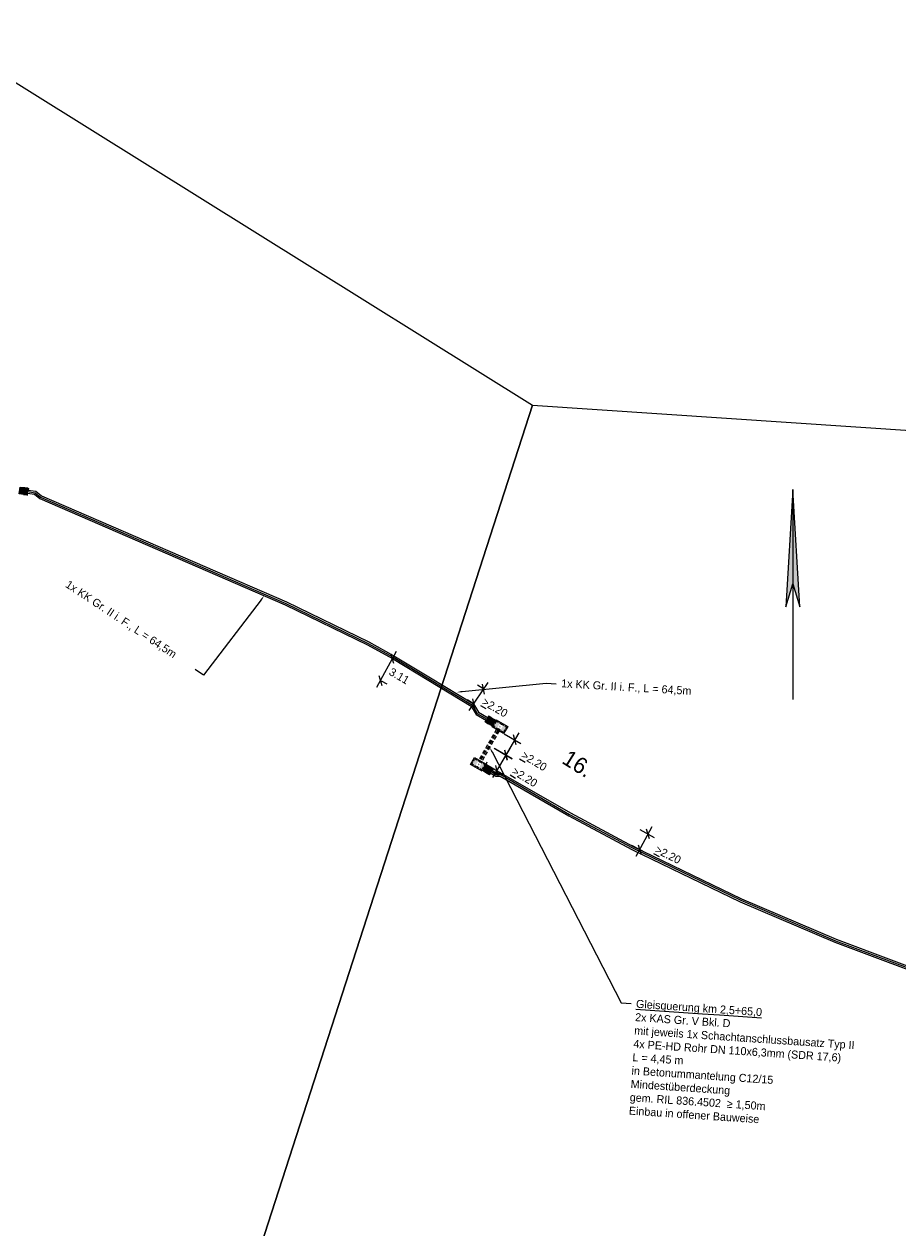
# Model space of a CAD drawing. Header units: metres. Extents: x 4433364 to 4435009, y 5475137 to 5475997.
# Tile 45 of 48: x 4434423 to 4434532, y 5475273 to 5475423. Entities that reach past the tile are written whole.
import ezdxf
from ezdxf import colors
from ezdxf.entities.mleader import LeaderData, LeaderLine
from ezdxf.math import Vec2, Vec3

# ---------------------------------------------------------------- set-up
doc = ezdxf.new("R2010")
doc.units = ezdxf.units.M
doc.header["$PDMODE"] = 64
doc.linetypes.add('STRICHLINIE', pattern=[0.75, 0.5, -0.25])
doc.layers.add('GTU_A_Ansichtsfenster', color=6, linetype='Continuous', plot=False)
doc.layers.add('GTU_A_Hilfslayer', color=3, linetype='Continuous', plot=False)
for name, color, linetype in [('GTU_A_Nordpfeil', 7, 'Continuous'), ('GTU_P', 1, 'Continuous'), ('GTU_P_Bemaßung', 1, 'Continuous'), ('GTU_Planung', 1, 'Continuous')]:
    doc.layers.add(name, color=color, linetype=linetype)
doc.styles.add('PROVI', font='PROVI.SHX')
doc.dimstyles.new('1zu500', dxfattribs={"dimscale": 5, "dimtxt": 0.2, "dimasz": 0.18, "dimexe": 0.18, "dimexo": 0.02, "dimgap": 0.09, "dimtad": 0, "dimtih": 1, "dimtoh": 1, "dimzin": 4, "dimdsep": 46, "dimtxsty": 'PROVI', "dimblk1": 'OBLIQUE', "dimblk2": 'OBLIQUE', "dimsah": 1, "dimcen": 0.3, "dimdle": 0.2, "dimclrd": 256, "dimclre": 256, "dimclrt": 256, "dimadec": 0, "dimazin": 0, "dimtfac": 1, "dimtdec": 4, "dimtofl": 0, "dimtmove": 2, "dimatfit": 3, "dimldrblk": 'NONE', "dimfxl": 0.4, "dimfxlon": 1, "dimtfill": 1, "dimtfillclr": 256, "dimtolj": 1, "dimtzin": 0, "dimlwd": -1, "dimlwe": -1, "dimarcsym": 0})

# ---------------------------------------------------------------- blocks, each defined once
blk = doc.blocks.new('GTU_LP_KTB_KAS Gr V Draufsicht')
at = {"true_color": 0xffffff}
blk.add_hatch(color=7, dxfattribs=at).paths.add_polyline_path([(0.83, 1), (-0.82, 1), (-0.82, 0), (0.83, 0)])
blk.add_line((0, 0.9), (0, 0.1))
blk.add_lwpolyline([(-0.82, 1), (0.83, 1), (0.83, 0), (-0.82, 0)], close=True)
at = {"linetype": 'STRICHLINIE', "ltscale": 0.5}
blk.add_lwpolyline([(0.68, 0.1), (-0.67, 0.1), (-0.72, 0.15), (-0.72, 0.85), (-0.67, 0.9), (0.68, 0.9), (0.73, 0.85), (0.73, 0.15)], close=True, dxfattribs=at)
at = {"insert": (-0.08, 0.63), "char_height": 0.25, "attachment_point": 1, "style": 'PROVI', "bg_fill": 3, "box_fill_scale": 1.5, "bg_fill_color": 1, "bg_fill_transparency": 0}
blk.add_mtext('V', dxfattribs=at)
blk = doc.blocks.new('_OBLIQUE')
at = {"color": 0, "linetype": 'ByBlock'}
blk.add_line((-0.5, -0.5), (0.5, 0.5), dxfattribs=at)
blk = doc.blocks.new('*D182')
at = {"layer": 'Defpoints', "color": 0}
for p in [(4434481.57, 5475332.99), (4434480.41, 5475331.08), (4434481.96, 5475330.14)]:
    blk.add_point(p, dxfattribs=at)
at = {"layer": 'GTU_P_Bemaßung', "linetype": 'Continuous'}
for p, q in [((4434483.63, 5475332.9), (4434481.44, 5475329.28)), ((4434481.65, 5475332.94), (4434483.89, 5475331.58)), ((4434480.49, 5475331.03), (4434482.73, 5475329.67))]:
    blk.add_line(p, q, dxfattribs=at)
at = {"layer": 'GTU_P_Bemaßung', "xscale": 0.8999999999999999, "yscale": 0.8999999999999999, "zscale": 0.8999999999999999}
for p, rotation in [((4434483.12, 5475332.05), 58.74217887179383), ((4434481.96, 5475330.14), 238.7421788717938)]:
    blk.add_blockref('_OBLIQUE', p, dxfattribs=dict(at, rotation=rotation))
at = {"layer": 'GTU_P_Bemaßung', "insert": (4434485.46, 5475329.32), "char_height": 1, "attachment_point": 5, "rotation": 328.6414, "style": 'PROVI', "bg_fill": 3, "box_fill_scale": 1.1, "bg_fill_color": 256, "bg_fill_true_color": 13158600, "bg_fill_transparency": 0}
blk.add_mtext('\\A1;{\\L\\A1;>}\\A1;2.20', dxfattribs=at)
blk = doc.blocks.new('_None')
blk = doc.blocks.new('*D183')
at = {"layer": 'Defpoints', "color": 0, "linetype": 'Continuous'}
for p in [(4434482.84, 5475334.77), (4434481.75, 5475332.88), (4434483.13, 5475332.08)]:
    blk.add_point(p, dxfattribs=at)
at = {"layer": 'GTU_P_Bemaßung', "linetype": 'Continuous'}
for p, q in [((4434484.72, 5475334.83), (4434482.63, 5475331.22)), ((4434482.92, 5475334.72), (4434485, 5475333.52)), ((4434481.83, 5475332.83), (4434483.91, 5475331.63))]:
    blk.add_line(p, q, dxfattribs=at)
at = {"layer": 'GTU_P_Bemaßung', "linetype": 'Continuous', "xscale": 0.8999999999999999, "yscale": 0.8999999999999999, "zscale": 0.8999999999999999}
for p, rotation in [((4434484.22, 5475333.97), 59.94120865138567), ((4434483.13, 5475332.08), 239.9412086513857)]:
    blk.add_blockref('_OBLIQUE', p, dxfattribs=dict(at, rotation=rotation))
at = {"layer": 'GTU_P_Bemaßung', "linetype": 'Continuous', "insert": (4434486.64, 5475331.31), "char_height": 1, "attachment_point": 5, "rotation": 328.6414, "style": 'PROVI', "bg_fill": 3, "box_fill_scale": 1.1, "bg_fill_color": 256, "bg_fill_true_color": 13158600, "bg_fill_transparency": 0}
blk.add_mtext('\\A1;{\\L\\A1;>}\\A1;2.20', dxfattribs=at)
blk = doc.blocks.new('GTU_LP_KTB_Schachtanschlussbausatz Typ II links')
at = {"true_color": 0xffffff}
blk.add_hatch(color=7, dxfattribs=at).paths.add_polyline_path([(-1.05, 0.2), (-1, 0.2), (-1, -0.2), (-1.05, -0.2), (-1.05, -0.42), (0, -0.42), (0, 0.42), (-1.05, 0.42)])
for p, q in [((-0.56, 0.36), (-1, 0.36)), ((-0.97, 0.37), (-0.97, 0.36)), ((-0.5, 0.36), (0, 0.36)), ((-0.97, -0.37), (-0.97, -0.36)), ((-0.5, -0.36), (0, -0.36))]:
    blk.add_line(p, q)
at = {"linetype": 'STRICHLINIE', "ltscale": 0.5}
for p, q in [((0, 0.31), (-1, 0.31)), ((-0.56, 0.36), (-0.56, -0.36)), ((0, -0.31), (-1, -0.31))]:
    blk.add_line(p, q, dxfattribs=at)
for points in [[(-0.97, 0.42), (-1.05, 0.42), (-1.05, 0.2), (-1, 0.2)], [(-0.56, 0.42), (-0.97, 0.42), (-0.97, 0.37), (-1, 0.37), (-1, -0.37), (-0.97, -0.37), (-0.97, -0.42), (-0.56, -0.42)], [(0, -0.42), (-0.5, -0.42), (-0.56, -0.42), (-0.56, -0.36), (-0.5, -0.36), (-0.5, 0.36), (-0.56, 0.36), (-0.56, 0.42), (0, 0.42), (0, -0.42)], [(-0.97, -0.42), (-1.05, -0.42), (-1.05, -0.2), (-1, -0.2)], [(-0.56, -0.36), (-1, -0.36)]]:
    blk.add_lwpolyline(points)
blk = doc.blocks.new('*D184')
at = {"layer": 'Defpoints', "color": 0}
for p in [(4434499.72, 5475322.81), (4434498.69, 5475320.88), (4434499.78, 5475320.29)]:
    blk.add_point(p, dxfattribs=at)
at = {"layer": 'GTU_P_Bemaßung', "linetype": 'Continuous'}
for p, q in [((4434501.28, 5475323.11), (4434499.31, 5475319.41)), ((4434499.81, 5475322.77), (4434501.61, 5475321.81)), ((4434498.78, 5475320.83), (4434500.58, 5475319.87))]:
    blk.add_line(p, q, dxfattribs=at)
at = {"layer": 'GTU_P_Bemaßung', "xscale": 0.8999999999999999, "yscale": 0.8999999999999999, "zscale": 0.8999999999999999}
for p, rotation in [((4434500.81, 5475322.23), 61.93871354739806), ((4434499.78, 5475320.29), 241.9387135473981)]:
    blk.add_blockref('_OBLIQUE', p, dxfattribs=dict(at, rotation=rotation))
at = {"layer": 'GTU_P_Bemaßung', "insert": (4434503.32, 5475319.65), "char_height": 1, "attachment_point": 5, "rotation": 333.6414, "style": 'PROVI', "bg_fill": 3, "box_fill_scale": 1.1, "bg_fill_color": 256, "bg_fill_true_color": 13158600, "bg_fill_transparency": 0}
blk.add_mtext('\\A1;{\\L\\A1;>}\\A1;2.20', dxfattribs=at)
blk = doc.blocks.new('*D224')
at = {"layer": 'Defpoints', "color": 0}
for p in [(4434480.34, 5475340.29), (4434480.34, 5475340.29), (4434479.09, 5475338.43)]:
    blk.add_point(p, dxfattribs=at)
at = {"layer": 'GTU_P_Bemaßung', "linetype": 'Continuous'}
for p, q in [((4434478.53, 5475337.6), (4434480.9, 5475341.12)), ((4434480.26, 5475340.35), (4434479.59, 5475340.79)), ((4434479, 5475338.48), (4434478.34, 5475338.93))]:
    blk.add_line(p, q, dxfattribs=at)
at = {"layer": 'GTU_P_Bemaßung', "xscale": 0.8999999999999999, "yscale": 0.8999999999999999, "zscale": 0.8999999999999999}
for p, rotation in [((4434480.34, 5475340.29), 56.05327724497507), ((4434479.09, 5475338.43), 236.0532772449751)]:
    blk.add_blockref('_OBLIQUE', p, dxfattribs=dict(at, rotation=rotation))
at = {"layer": 'GTU_P_Bemaßung', "insert": (4434481.75, 5475337.99), "char_height": 1, "attachment_point": 5, "rotation": 330, "style": 'PROVI', "bg_fill": 3, "box_fill_scale": 1.1, "bg_fill_color": 256, "bg_fill_true_color": 13158600, "bg_fill_transparency": 0}
blk.add_mtext('\\A1;{\\L\\A1;>}\\A1;2.20', dxfattribs=at)
blk = doc.blocks.new('*D225')
at = {"layer": 'Defpoints', "color": 0}
for p in [(4434468.98, 5475344.08), (4434467.48, 5475341.35), (4434467.48, 5475341.35)]:
    blk.add_point(p, dxfattribs=at)
at = {"layer": 'GTU_P_Bemaßung', "linetype": 'Continuous'}
for p, q in [((4434469.46, 5475344.95), (4434467, 5475340.47)), ((4434469.06, 5475344.03), (4434469.77, 5475343.65)), ((4434467.57, 5475341.3), (4434468.27, 5475340.92))]:
    blk.add_line(p, q, dxfattribs=at)
at = {"layer": 'GTU_P_Bemaßung', "xscale": 0.8999999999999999, "yscale": 0.8999999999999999, "zscale": 0.8999999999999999}
for p, rotation in [((4434468.98, 5475344.08), 61.3031718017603), ((4434467.48, 5475341.35), 241.3031718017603)]:
    blk.add_blockref('_OBLIQUE', p, dxfattribs=dict(at, rotation=rotation))
at = {"layer": 'GTU_P_Bemaßung', "insert": (4434469.83, 5475341.91), "char_height": 1, "attachment_point": 5, "rotation": 330, "style": 'PROVI', "bg_fill": 3, "box_fill_scale": 1.1, "bg_fill_color": 256, "bg_fill_true_color": 13158600, "bg_fill_transparency": 0}
blk.add_mtext('\\A1;3.11', dxfattribs=at)
blk = doc.blocks.new('GTU_Nordpfeil')
at = {"layer": 'GTU_A_Nordpfeil', "linetype": 'Continuous'}
blk.add_hatch(color=256, dxfattribs=at).paths.add_polyline_path([(-0.88, 11.52), (0, 14.39), (0.88, 11.52), (0, 26.13)])
at = {"layer": 'GTU_A_Nordpfeil'}
blk.add_lwpolyline([(0, 26.13), (-0.88, 11.52), (0, 14.39), (0.88, 11.52)], close=True, dxfattribs=at)
at = {"layer": 'GTU_A_Nordpfeil', "flags": 128}
blk.add_lwpolyline([(0, 26.13), (0, 0)], dxfattribs=at)

msp = doc.modelspace()

# ---------------------------------------------------------------- linework, layer by layer
at = {"layer": 'GTU_A_Ansichtsfenster', "linetype": 'Continuous', "ltscale": 2}
msp.add_lwpolyline([(4434050.756, 5475647.656), (4434486.436, 5475375.651), (4434421.455, 5475174.548), (4433942.191, 5475473.764)], close=True, dxfattribs=at)
at = {"layer": 'GTU_P', "linetype": 'Continuous'}
for points in [[(4434442.046, 5475356.657), (4434442.046, 5475356.657)], [(4434475.238, 5475340.995), (4434475.238, 5475340.995)]]:
    msp.add_lwpolyline(points, close=True, dxfattribs=at)
at = {"layer": 'GTU_Planung', "color": 7, "linetype": 'STRICHLINIE', "lineweight": 20, "true_color": 0xffffff}
msp.add_lwpolyline([(4434482.124, 5475335.18), (4434479.934, 5475331.354)], dxfattribs=at)

# ---------------------------------------------------------------- block references
at = {"layer": 'GTU_A_Nordpfeil'}
msp.add_blockref('GTU_Nordpfeil', (4434518.876, 5475339), dxfattribs=at)
at = {"layer": 'GTU_Planung', "rotation": 170.8439348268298}
msp.add_blockref('GTU_LP_KTB_Schachtanschlussbausatz Typ II links', (4434422.553, 5475365.041), dxfattribs=at)

# ---------------------------------------------------------------- dimensions: what is measured, and where the dimension line sits
at = {"layer": 'GTU_P_Bemaßung', "linetype": 'Continuous'}
dim = msp.add_aligned_dim(p1=(4434499.723, 5475322.813), p2=(4434498.69, 5475320.876), distance=1.236, text='{\\L\\A1;>}\\A1;2.20', dimstyle='1zu500', dxfattribs=at)
dim.commit()
dim.dimension.update_dxf_attribs({"geometry": '*D184', "text_midpoint": (4434503.32, 5475319.652), "text_rotation": 25})

# ---------------------------------------------------------------- next in the draw order: block references
at = {"layer": 'GTU_Planung', "rotation": 329.941208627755}
for p in [(4434482.124, 5475335.18), (4434479.433, 5475330.489)]:
    msp.add_blockref('GTU_LP_KTB_KAS Gr V Draufsicht', p, dxfattribs=at)

# ---------------------------------------------------------------- next in the draw order: linework, layer by layer
at = {"layer": 'GTU_P_Bemaßung', "linetype": 'Continuous'}
msp.add_lwpolyline([(4434480.648, 5475330.941), (4434480.798, 5475331.201)], dxfattribs=at)
at = {"layer": 'GTU_Planung', "linetype": 'STRICHLINIE', "lineweight": 20}
for points in [[(4434481.95, 5475335.28), (4434479.76, 5475331.454)], [(4434482.297, 5475335.081), (4434480.107, 5475331.255)]]:
    msp.add_lwpolyline(points, dxfattribs=at)

# ---------------------------------------------------------------- next in the draw order: block references
at = {"layer": 'GTU_Planung', "rotation": 329.9412085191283}
msp.add_blockref('GTU_LP_KTB_Schachtanschlussbausatz Typ II links', (4434481.66, 5475336.026), dxfattribs=at)

# ---------------------------------------------------------------- next in the draw order: dimensions: what is measured, and where the dimension line sits
at = {"layer": 'GTU_P_Bemaßung', "linetype": 'Continuous'}
dim = msp.add_aligned_dim(p1=(4434481.566, 5475332.99), p2=(4434480.407, 5475331.08), distance=1.813, text='{\\L\\A1;>}\\A1;2.20', dimstyle='1zu500', dxfattribs=at)
dim.commit()
dim.dimension.update_dxf_attribs({"geometry": '*D182', "text_midpoint": (4434485.464, 5475329.317), "text_rotation": 20})

# ---------------------------------------------------------------- next in the draw order: dimensions: what is measured, and where the dimension line sits
dim = msp.add_aligned_dim(p1=(4434482.838, 5475334.767), p2=(4434481.746, 5475332.881), distance=1.597, text='{\\L\\A1;>}\\A1;2.20', dimstyle='1zu500', dxfattribs=at)
dim.commit()
dim.dimension.update_dxf_attribs({"geometry": '*D183', "text_midpoint": (4434486.638, 5475331.308), "text_rotation": 20})

# ---------------------------------------------------------------- next in the draw order: linework, layer by layer
at = {"layer": 'GTU_A_Ansichtsfenster', "linetype": 'Continuous', "ltscale": 2}
msp.add_lwpolyline([(4434486.436, 5475375.651), (4434998.904, 5475341.29), (4434985.19, 5475136.749), (4434421.455, 5475174.548)], close=True, dxfattribs=at)
msp.add_lwpolyline([(4434486.436, 5475375.651), (4434421.455, 5475174.548)], dxfattribs=at)

# ---------------------------------------------------------------- next in the draw order: block references
at = {"layer": 'GTU_Planung', "rotation": 149.9412087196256}
msp.add_blockref('GTU_LP_KTB_Schachtanschlussbausatz Typ II links', (4434480.397, 5475330.508), dxfattribs=at)

# ---------------------------------------------------------------- next in the draw order: leaders
at = {"layer": 'GTU_P_Bemaßung', "linetype": 'Continuous'}
ml = msp.add_multileader_mtext('Standard', dxfattribs=at)
ml.set_content('1x KK Gr. II i. F., L = 64,5m ', color=256, style='PROVI')
ml.set_leader_properties(color=256, linetype='ByLayer', lineweight=-1)
ml.build(insert=Vec2(0, 0))
ml.multileader.update_dxf_attribs({"dogleg_length": 1.25, "arrow_head_size": 0.625, "scale": 0.5})
ctx = ml.context
ctx.base_point, ctx.scale, ctx.char_height, ctx.arrow_head_size, ctx.landing_gap_size, ctx.plane_origin, ctx.plane_x_axis, ctx.plane_y_axis = Vec3(4434427.846, 5475353.73), 0.5, 1, 0.625, 0.625, Vec3(10376477.764, 9837895.352), Vec3(0.8331999, -0.5529718), Vec3(0.5529718, 0.8331999)
notes = []
notes.append((ctx, [(0, (1, 1, 0), (4434445.47, 5475342.033), (-0.8331999, 0.5529718), 1.25, [(0, [(4434453.01, 5475351.915)], 0, [])])]))
ctx.mtext.insert, ctx.mtext.text_direction, ctx.mtext.rotation = Vec3(4434428.709, 5475353.901), Vec3(0.8331999, -0.5529718), 2.8349383
ctx.mtext.has_bg_fill, ctx.mtext.bg_color, ctx.mtext.bg_scale_factor, ctx.mtext.bg_transparency, ctx.mtext.use_window_bg_color = 1, -1027028792, 1, 0, 1
ml = msp.add_multileader_mtext('Standard', dxfattribs=at)
ml.set_content('{\\LGleisquerung km 2,5+65,0}\\P2x {\\A1;KAS Gr. V Bkl. D\\Pmit jeweils 1x Schachtanschlussbausatz Typ II\\P}4x PE-HD Rohr DN 110x6,3mm (SDR 17,6) \\PL = 4,45 m\\Pin Betonummantelung C12/15\\PMindestüberdeckung\\Pgem. RIL 836.4502  ≥ 1,50m\\PEinbau in offener Bauweise', color=256, style='PROVI')
ml.set_leader_properties(color=256, linetype='ByLayer', lineweight=-1)
ml.build(insert=Vec2(0, 0))
ml.multileader.update_dxf_attribs({"dogleg_length": 1.25, "arrow_head_size": 0.625, "scale": 0.5})
ctx = ml.context
ctx.base_point, ctx.scale, ctx.char_height, ctx.arrow_head_size, ctx.landing_gap_size, ctx.plane_origin, ctx.plane_x_axis, ctx.plane_y_axis = Vec3(4434498.716, 5475301.131), 0.5, 1, 0.625, 0.625, Vec3(7370076.745, 12237166.232, 0), Vec3(0.9977586, -0.0669167, 0), Vec3(0.0669167, 0.9977586, 0)
notes.append((ctx, [(0, (1, 1, 0), (4434497.469, 5475301.215), (0.9977586, -0.0669167, 0), 1.25, [(0, [(4434481.114, 5475333.014)], 0, [])])]))
ctx.mtext.insert, ctx.mtext.text_direction, ctx.mtext.rotation = Vec3(4434499.373, 5475301.588), Vec3(0.9977586, -0.0669167, 0), 3.0657995
ctx.mtext.has_bg_fill, ctx.mtext.bg_color, ctx.mtext.bg_scale_factor, ctx.mtext.bg_transparency, ctx.mtext.use_window_bg_color = 1, -1027028792, 1, 0, 1
for ctx, leaders in notes:
    for number, flags, end, landing, length, lines in leaders:
        leader = LeaderData()
        leader.index, (leader.has_last_leader_line, leader.has_dogleg_vector, leader.attachment_direction) = number, flags
        leader.last_leader_point, leader.dogleg_vector, leader.dogleg_length = Vec3(end), Vec3(landing), length
        for number, points, colour, breaks in lines:
            line = LeaderLine()
            line.index, line.vertices, line.color, line.breaks = number, Vec3.list(points), colors.encode_raw_color(colour), breaks
            leader.lines.append(line)
        ctx.leaders.append(leader)

# ---------------------------------------------------------------- next in the draw order: leaders
ml = msp.add_multileader_mtext('Standard', dxfattribs=at)
ml.set_content('1x KK Gr. II i. F., L = 64,5m ', color=256, style='PROVI')
ml.set_leader_properties(color=256, linetype='ByLayer', lineweight=-1)
ml.build(insert=Vec2(0, 0))
ml.multileader.update_dxf_attribs({"dogleg_length": 1.25, "arrow_head_size": 0.625, "scale": 0.5})
ctx = ml.context
ctx.base_point, ctx.scale, ctx.char_height, ctx.arrow_head_size, ctx.landing_gap_size, ctx.plane_origin, ctx.plane_x_axis, ctx.plane_y_axis = Vec3(4434489.386, 5475340.929), 0.5, 1, 0.625, 0.625, Vec3(7376200.02, 12234487.543), Vec3(0.9982644, -0.058891), Vec3(0.058891, 0.9982644)
notes = []
notes.append((ctx, [(0, (1, 1, 0), (4434488.138, 5475341.002), (0.9982644, -0.058891), 1.25, [(0, [(4434477.044, 5475339.9)], 0, [])])]))
ctx.mtext.insert, ctx.mtext.text_direction, ctx.mtext.rotation = Vec3(4434490.046, 5475341.511), Vec3(0.9982644, -0.058891), 2.8349383
ctx.mtext.has_bg_fill, ctx.mtext.bg_color, ctx.mtext.bg_scale_factor, ctx.mtext.bg_transparency, ctx.mtext.use_window_bg_color = 1, -1027028792, 1, 0, 1
for ctx, leaders in notes:
    for number, flags, end, landing, length, lines in leaders:
        leader = LeaderData()
        leader.index, (leader.has_last_leader_line, leader.has_dogleg_vector, leader.attachment_direction) = number, flags
        leader.last_leader_point, leader.dogleg_vector, leader.dogleg_length = Vec3(end), Vec3(landing), length
        for number, points, colour, breaks in lines:
            line = LeaderLine()
            line.index, line.vertices, line.color, line.breaks = number, Vec3.list(points), colors.encode_raw_color(colour), breaks
            leader.lines.append(line)
        ctx.leaders.append(leader)

# ---------------------------------------------------------------- next in the draw order: linework, layer by layer
at = {"layer": 'GTU_P', "linetype": 'Continuous'}
for points in [[(4434423.512, 5475364.686), (4434424.393, 5475364.544), (4434425.055, 5475364.005), (4434455.64, 5475350.777), (4434465.874, 5475345.795), (4434468.977, 5475344.078), (4434473.507, 5475341.342), (4434478.794, 5475338.137), (4434479.408, 5475337.099), (4434480.692, 5475336.357)], [(4434423.576, 5475365.081), (4434424.563, 5475364.921), (4434425.264, 5475364.35), (4434455.807, 5475351.141), (4434466.058, 5475346.15), (4434469.177, 5475344.424), (4434473.714, 5475341.685), (4434479.087, 5475338.428), (4434479.699, 5475337.393), (4434480.893, 5475336.703)], [(4434481.106, 5475329.722), (4434481.144, 5475329.7)], [(4434481.165, 5475329.832), (4434481.861, 5475329.429), (4434482.419, 5475329.425), (4434490.965, 5475324.502), (4434498.81, 5475320.319), (4434512.321, 5475313.789), (4434524.103, 5475308.748), (4434538.155, 5475303.487), (4434542.147, 5475302.16), (4434546.959, 5475300.683), (4434556.14, 5475298.245), (4434561.388, 5475297.066), (4434564.874, 5475296.378), (4434566.658, 5475294.844), (4434567.014, 5475294.538), (4434569.837, 5475294.036), (4434572.838, 5475295.124), (4434583.181, 5475293.692), (4434598.308, 5475292.745), (4434618.477, 5475293.493), (4434638.741, 5475296.597), (4434643.121, 5475297.267), (4434647.845, 5475298.613), (4434648.738, 5475298.453)], [(4434481.365, 5475330.178), (4434481.97, 5475329.828), (4434482.527, 5475329.825), (4434491.159, 5475324.851), (4434498.992, 5475320.676), (4434512.486, 5475314.153), (4434524.251, 5475309.119), (4434538.288, 5475303.864)]]:
    msp.add_lwpolyline(points, dxfattribs=at)
at = {"layer": 'GTU_Planung', "color": 7, "linetype": 'Continuous', "lineweight": 20, "true_color": 0xffffff}
for points in [[(4434423.544, 5475364.883), (4434424.478, 5475364.733), (4434425.159, 5475364.178), (4434455.724, 5475350.959), (4434465.966, 5475345.973), (4434469.077, 5475344.251), (4434473.611, 5475341.514), (4434478.94, 5475338.283), (4434479.554, 5475337.246), (4434480.792, 5475336.53)], [(4434481.265, 5475330.005), (4434481.916, 5475329.629), (4434482.473, 5475329.625), (4434491.062, 5475324.677), (4434498.901, 5475320.497), (4434512.403, 5475313.971), (4434524.177, 5475308.934), (4434538.221, 5475303.676), (4434542.208, 5475302.351), (4434547.014, 5475300.876), (4434556.187, 5475298.439), (4434561.43, 5475297.262), (4434564.964, 5475296.564), (4434566.789, 5475294.995), (4434567.103, 5475294.725), (4434569.819, 5475294.242), (4434572.816, 5475295.328), (4434583.201, 5475293.891), (4434598.311, 5475292.945), (4434618.458, 5475293.692), (4434638.711, 5475296.794), (4434643.079, 5475297.462), (4434647.834, 5475298.818), (4434648.773, 5475298.65)]]:
    msp.add_lwpolyline(points, dxfattribs=at)

# ---------------------------------------------------------------- next in the draw order: texts
at = {"layer": 'GTU_A_Hilfslayer', "insert": (4434491.025, 5475332.828), "char_height": 2, "width": 4.47294, "attachment_point": 1, "rotation": 328.06696, "style": 'PROVI'}
msp.add_mtext('16.', dxfattribs=at)

# ---------------------------------------------------------------- next in the draw order: dimensions: what is measured, and where the dimension line sits
at = {"layer": 'GTU_P_Bemaßung', "linetype": 'Continuous'}
dim = msp.add_linear_dim(base=(4434467.482, 5475341.348), p1=(4434468.977, 5475344.078), p2=(4434467.482, 5475341.348), angle=241.30317, dimstyle='1zu500', dxfattribs=at)
dim.commit()
dim.dimension.update_dxf_attribs({"geometry": '*D225', "text_midpoint": (4434469.83, 5475341.913), "dimtype": 161, "text_rotation": 330})
dim = msp.add_linear_dim(base=(4434480.34, 5475340.29), p1=(4434479.087, 5475338.428), p2=(4434480.34, 5475340.29), angle=56.05328, text='{\\L\\A1;>}\\A1;2.20', dimstyle='1zu500', override={"dimtxsty": 'PROVI', "dimtfill": 1, "dimtfillclr": 256}, dxfattribs=at)
dim.commit()
dim.dimension.update_dxf_attribs({"geometry": '*D224', "text_midpoint": (4434481.75, 5475337.992), "dimtype": 161, "text_rotation": 330})

doc.saveas('drawing.dxf')
